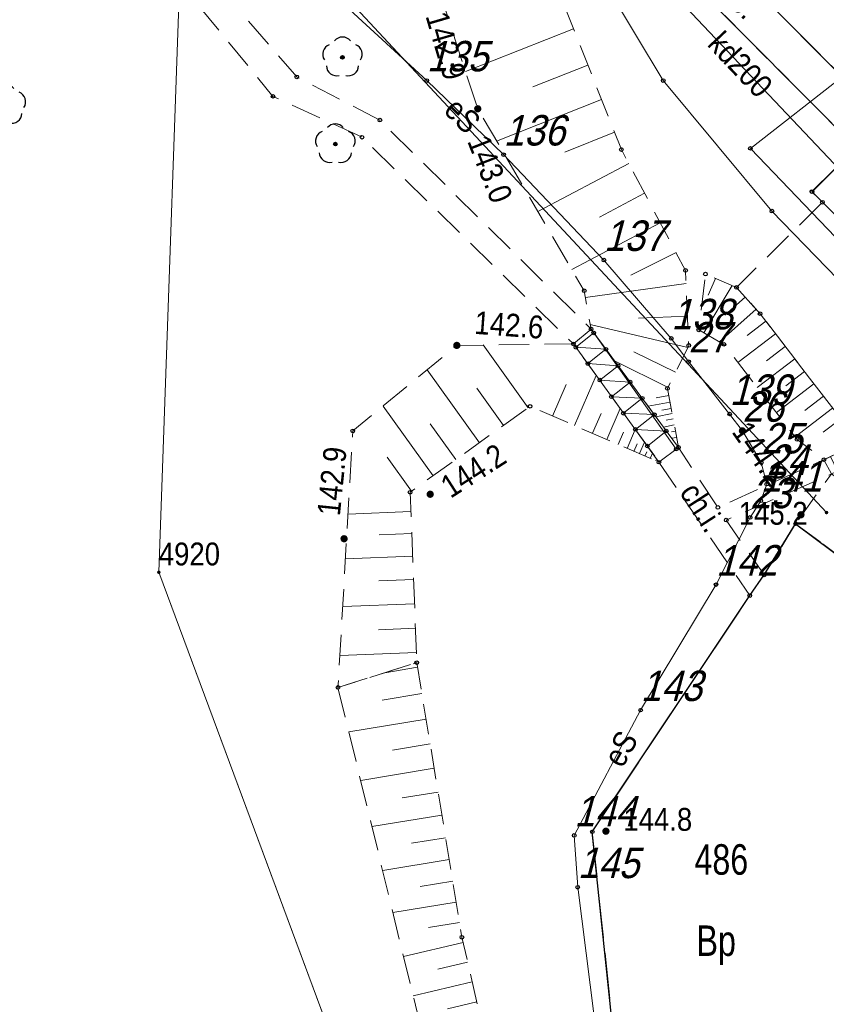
# Model space of a CAD drawing. Header units: metres. Extents: x 5548743 to 5556416, y 5707500 to 5714000.
# Tile 182 of 244: x 5554307 to 5554346, y 5710463 to 5710511. Entities that reach past the tile are written whole.
import ezdxf
from ezdxf.enums import TextEntityAlignment as Align

# ---------------------------------------------------------------- set-up
doc = ezdxf.new("R2010")
doc.units = ezdxf.units.M
for name, pattern in [('1.5_0.75', [2.25, 1.5, -0.75]), ('2.25_0.75', [3, 2.25, -0.75]), ('219-1000', [0])]:
    doc.linetypes.add(name, pattern=pattern)
doc.layers.get('0').update_dxf_attribs({"color": 2, "lineweight": 5})
doc.styles.get("Standard").update_dxf_attribs({"font": 'Working1250', "width": 0.75})

# ---------------------------------------------------------------- blocks, each defined once
blk = doc.blocks.new('203')
at = {"linetype": 'Continuous', "lineweight": 0}
h = blk.add_hatch(color=0, dxfattribs=at)
edge = h.paths.add_edge_path()
edge.add_arc((0, 0), 0.09, 0, 360)
blk = doc.blocks.new('PW01')
at = {"linetype": 'Continuous', "lineweight": 13}
h = blk.add_hatch(color=0, dxfattribs=at)
edge = h.paths.add_edge_path()
edge.add_arc((0, 0), 0.18, 0, 360)
blk = doc.blocks.new('OP021')
at = {"linetype": 'Continuous', "lineweight": 13}
h = blk.add_hatch(color=0, dxfattribs=at)
edge = h.paths.add_edge_path()
edge.add_arc((0, 0), 0.1, 0, 360)
at = {"color": 0, "linetype": 'Continuous', "lineweight": -3}
for centre, start, end in [((0, 0.5), 38.316, 141.684), ((-0.476, 0.154), 110.388, 213.756), ((0.476, 0.154), 326.244, 69.612), ((-0.294, -0.404), 182.272, 285.64), ((0.294, -0.404), 254.36, 357.728), ((0.294, -0.404), 254.36, 357.728)]:
    blk.add_arc(centre, 0.5, start, end, dxfattribs=at)
blk = doc.blocks.new('PIKIETAW1891')
at = {"color": 0}
blk.add_circle((0, 0), 0.09, dxfattribs=at)

msp = doc.modelspace()

# ---------------------------------------------------------------- linework, layer by layer
at = {"layer": '000 Inne (niezydentyfikowane)', "color": 7, "linetype": 'CONTINUOUS', "lineweight": 18, "flags": 128}
for points in [[(5554333.88, 5710510.58), (5554328.56, 5710508.48)], [(5554334.58, 5710508.8), (5554331.87, 5710507.73)], [(5554335.25, 5710507.11), (5554330.09, 5710505.06)], [(5554335.9, 5710505.49), (5554333.44, 5710504.51)], [(5554336.59, 5710503.96), (5554332.12, 5710501.59)], [(5554337.37, 5710502.49), (5554335.16, 5710501.32)], [(5554338.14, 5710501.04), (5554333.79, 5710498.73)], [(5554338.92, 5710499.58), (5554336.69, 5710498.46)], [(5554340.86, 5710498.3), (5554340.5, 5710497.47)], [(5554339.42, 5710498.04), (5554334.46, 5710497.35)], [(5554341.68, 5710497.94), (5554340.29, 5710495.61)], [(5554342.32, 5710497.38), (5554341.33, 5710496.49)], [(5554342.86, 5710496.79), (5554341.06, 5710495.18)], [(5554339.49, 5710496.44), (5554337.07, 5710496.34)], [(5554343.35, 5710496.19), (5554342.42, 5710495.48)], [(5554339.5, 5710494.89), (5554334.7, 5710496.03)], [(5554343.82, 5710495.57), (5554341.97, 5710494.15)], [(5554331.64, 5710491.93), (5554329.43, 5710495.02)], [(5554344.29, 5710494.95), (5554343.37, 5710494.24)], [(5554338.9, 5710493.68), (5554336.85, 5710494.69)], [(5554344.77, 5710494.34), (5554342.92, 5710492.92)], [(5554329.24, 5710490.21), (5554326.67, 5710493.8)], [(5554338.53, 5710492.93), (5554335.9, 5710494.24)], [(5554333.92, 5710491.06), (5554334.99, 5710493.52)], [(5554345.24, 5710493.72), (5554344.32, 5710493.01)], [(5554330.42, 5710491.06), (5554329.11, 5710492.89)], [(5554332.84, 5710491.52), (5554333.51, 5710493.08)], [(5554345.71, 5710493.11), (5554343.86, 5710491.69)], [(5554338.56, 5710492.54), (5554337.94, 5710492.42)], [(5554346.18, 5710492.5), (5554345.26, 5710491.79)], [(5554326.96, 5710488.58), (5554324.5, 5710492.01)], [(5554335.51, 5710490.36), (5554336.17, 5710491.89)], [(5554338.63, 5710492.2), (5554337.55, 5710492)], [(5554338.68, 5710491.9), (5554338.22, 5710491.81)], [(5554346.63, 5710491.91), (5554344.79, 5710490.49)], [(5554334.81, 5710490.67), (5554335.23, 5710491.64)], [(5554338.73, 5710491.64), (5554337.93, 5710491.49)], [(5554338.78, 5710491.39), (5554338.44, 5710491.32)], [(5554347.03, 5710491.39), (5554346.17, 5710490.72)], [(5554328.08, 5710489.38), (5554326.82, 5710491.13)], [(5554336.51, 5710489.93), (5554336.91, 5710490.86)], [(5554338.83, 5710491.08), (5554338.3, 5710490.98)], [(5554336.07, 5710490.12), (5554336.33, 5710490.72)], [(5554338.89, 5710490.78), (5554338.7, 5710490.74)], [(5554338.95, 5710490.47), (5554338.71, 5710490.43)], [(5554336.85, 5710489.78), (5554337.01, 5710490.15)], [(5554337.12, 5710489.67), (5554337.37, 5710490.24)], [(5554325.9, 5710487.82), (5554324.7, 5710489.5)], [(5554337.39, 5710489.55), (5554337.48, 5710489.76)], [(5554337.65, 5710489.43), (5554337.76, 5710489.69)], [(5554337.92, 5710489.32), (5554337.94, 5710489.37)], [(5554325.87, 5710486.82), (5554322.77, 5710486.69)], [(5554325.91, 5710485.74), (5554324.31, 5710485.67)], [(5554325.95, 5710484.62), (5554322.65, 5710484.49)], [(5554326, 5710483.47), (5554324.29, 5710483.4)], [(5554326.05, 5710482.28), (5554322.51, 5710482.14)], [(5554326.09, 5710481.07), (5554324.27, 5710481)], [(5554326.14, 5710479.88), (5554322.37, 5710479.73)], [(5554326.2, 5710479.15), (5554324.58, 5710478.88)], [(5554326.41, 5710477.86), (5554324.46, 5710477.54)], [(5554326.62, 5710476.6), (5554322.81, 5710475.98)], [(5554326.82, 5710475.38), (5554324.96, 5710475.07)], [(5554327.01, 5710474.18), (5554323.4, 5710473.58)], [(5554327.21, 5710473.01), (5554325.44, 5710472.72)], [(5554327.39, 5710471.87), (5554323.95, 5710471.31)], [(5554327.57, 5710470.76), (5554325.9, 5710470.49)], [(5554327.75, 5710469.68), (5554324.48, 5710469.14)], [(5554327.93, 5710468.62), (5554326.33, 5710468.36)], [(5554328.1, 5710467.59), (5554324.98, 5710467.08)], [(5554328.26, 5710466.59), (5554326.74, 5710466.34)], [(5554328.44, 5710465.6), (5554325.51, 5710464.92)], [(5554328.66, 5710464.63), (5554327.2, 5710464.29)], [(5554328.89, 5710463.66), (5554325.98, 5710462.98)], [(5554329.11, 5710462.68), (5554327.67, 5710462.34)]]:
    msp.add_lwpolyline(points, dxfattribs=at)
at = {"layer": '218-kontur użytku gruntowego', "color": 3, "linetype": 'CONTINUOUS', "lineweight": 18, "flags": 128}
for points in [[(5554314.75, 5710520.64), (5554313.46, 5710483.83)], [(5554313.46, 5710483.83), (5554314.75, 5710520.64)], [(5554314.75, 5710520.64), (5554346.33, 5710486.77)], [(5554346.33, 5710486.77), (5554314.75, 5710520.64)], [(5554313.46, 5710483.83), (5554323.05, 5710458.02)], [(5554323.05, 5710458.02), (5554313.46, 5710483.83)]]:
    msp.add_lwpolyline(points, dxfattribs=at)
at = {"layer": '219-działka ewidencyjna', "color": 7, "linetype": '219-1000', "lineweight": 18, "flags": 128}
for points in [[(5554314.75, 5710520.64), (5554313.46, 5710483.83)], [(5554314.75, 5710520.64), (5554346.33, 5710486.77)], [(5554313.46, 5710483.83), (5554332.19, 5710433.4)]]:
    msp.add_lwpolyline(points, dxfattribs=at)
at = {"layer": '312-budynek ewidencyjny', "color": 7, "linetype": 'CONTINUOUS', "lineweight": 35, "flags": 128}
msp.add_lwpolyline([(5554353.45, 5710501.86), (5554336.68, 5710518.7)], dxfattribs=at)
at = {"layer": 'chodnik', "color": 7, "linetype": '1.5_0.75', "lineweight": 18, "flags": 128}
for points in [[(5554349.2, 5710506.12), (5554336.68, 5710518.7), (5554375.37, 5710557.14), (5554374.31, 5710558.18), (5554334.26, 5710518.34), (5554347.79, 5710504.73)], [(5554333.87, 5710495.07), (5554334.74, 5710495.8), (5554324.34, 5710506.09), (5554320.25, 5710508.22), (5554313.28, 5710516.25), (5554312.22, 5710518.76), (5554311.39, 5710529.71), (5554310.32, 5710529.72), (5554311.04, 5710518.53), (5554312.13, 5710515.73), (5554319.08, 5710507.26), (5554323.46, 5710505.25)], [(5554338.08, 5710489.25), (5554342.55, 5710482.68), (5554343.26, 5710483.7), (5554341.39, 5710486.4), (5554346.57, 5710488.67), (5554346.2, 5710489.37), (5554340.98, 5710487.02), (5554339.04, 5710489.98)]]:
    msp.add_lwpolyline(points, close=True, dxfattribs=at)
at = {"layer": 'jezdnia', "color": 7, "linetype": '2.25_0.75', "lineweight": 18, "flags": 128}
msp.add_lwpolyline([(5554349.2, 5710506.12), (5554347.79, 5710504.73), (5554345.62, 5710502.56), (5554346.13, 5710502.05), (5554355.97, 5710492.22), (5554356.42, 5710491.77), (5554357.25, 5710490.94), (5554357.4, 5710490.79), (5554370.91, 5710477.32), (5554371.36, 5710476.91), (5554371.82, 5710476.4), (5554372.76, 5710474.83), (5554373.11, 5710473.91), (5554373.2, 5710473.08), (5554373.16, 5710472.16), (5554372.84, 5710471.07), (5554380.83, 5710483.08), (5554379.04, 5710481.37), (5554377.53, 5710480.89), (5554376.56, 5710481.41), (5554376.24, 5710482.57), (5554376.67, 5710483.77), (5554377.63, 5710485.24), (5554385.64, 5710493.3), (5554395.08, 5710502.7), (5554403.72, 5710511.31), (5554405.02, 5710513.02), (5554405.93, 5710515.08), (5554406.37, 5710517.06), (5554406.48, 5710518.65), (5554406.24, 5710520.89), (5554405.58, 5710522.95), (5554404.65, 5710524.61), (5554403.44, 5710526.16), (5554392.39, 5710538.04), (5554372.75, 5710518.44), (5554376.17, 5710514.97), (5554392.24, 5710522.41), (5554393.4, 5710523.56), (5554394.6, 5710524.09), (5554396.56, 5710524.32), (5554398.18, 5710523.91), (5554399.68, 5710522.85), (5554400.57, 5710521.71), (5554401.15, 5710519.68), (5554400.75, 5710517.28), (5554399.29, 5710515.34), (5554392.24, 5710522.41), (5554376.17, 5710514.97), (5554372.41, 5710511.24), (5554366.42, 5710496.69), (5554373.52, 5710489.64), (5554373.15, 5710489.18), (5554371.8, 5710488.35), (5554370.28, 5710488.03), (5554368.28, 5710488.18), (5554366.06, 5710489.38), (5554365.07, 5710490.8), (5554364.6, 5710492.63), (5554364.77, 5710494.14), (5554365.27, 5710495.3), (5554365.72, 5710495.96), (5554366.42, 5710496.69), (5554372.41, 5710511.24), (5554368.95, 5710514.67), (5554354.7, 5710500.51), (5554353.45, 5710501.86)], close=True, dxfattribs=at)
at = {"layer": 'krawężnik', "color": 7, "linetype": 'CONTINUOUS', "lineweight": 25, "flags": 128}
for points in [[(5554355.97, 5710492.22), (5554346.13, 5710502.05), (5554345.61, 5710502.57), (5554347.79, 5710504.73), (5554334.26, 5710518.34)], [(5554358.07, 5710444.52), (5554356.02, 5710445.86), (5554354.33, 5710443.98), (5554336.77, 5710452.25), (5554334.8, 5710471.05), (5554342.55, 5710482.68), (5554343.26, 5710483.7), (5554344.81, 5710486.22)], [(5554344.81, 5710486.22), (5554350.16, 5710482.23)]]:
    msp.add_lwpolyline(points, dxfattribs=at)
at = {"layer": 'obszar utwardzony', "color": 7, "linetype": '2.25_0.75', "lineweight": 18, "flags": 128}
msp.add_lwpolyline([(5554334.8, 5710471.05), (5554336.77, 5710452.25), (5554354.33, 5710443.98), (5554356.02, 5710445.86), (5554358.07, 5710444.52), (5554368.01, 5710463.75), (5554367.38, 5710463.28), (5554366.28, 5710463.02), (5554365.86, 5710463.27), (5554365.66, 5710463.64), (5554365.46, 5710465.55), (5554365.27, 5710466.46), (5554363.65, 5710471.86), (5554363.3, 5710472.13), (5554361.44, 5710473.56), (5554350.16, 5710482.23), (5554344.81, 5710486.22), (5554343.26, 5710483.7), (5554342.55, 5710482.68)], close=True, dxfattribs=at)
at = {"layer": 'przewód elektroenergetyczny podziemny', "color": 1, "linetype": 'CONTINUOUS', "lineweight": 18, "flags": 128}
for points in [[(5554401.61, 5710464.97), (5554398.16, 5710461.62), (5554395.84, 5710462.24), (5554388.85, 5710465.61), (5554373.31, 5710471.84), (5554351.19, 5710493.83), (5554343.64, 5710501.61), (5554338.29, 5710508.04), (5554335.57, 5710512.59), (5554330.49, 5710529.85), (5554332.38, 5710551.83), (5554334.94, 5710565.18)], [(5554322.66, 5710511.7), (5554326.65, 5710508.04), (5554330.43, 5710504.39), (5554335.37, 5710499.2), (5554338.69, 5710495.34), (5554339.54, 5710494.2), (5554341.56, 5710491.62), (5554342.19, 5710490.79), (5554343.12, 5710489.23), (5554343.39, 5710488.17), (5554343.09, 5710487.35), (5554342.57, 5710486.53), (5554340.89, 5710483.22), (5554337.18, 5710477.04), (5554333.91, 5710470.87), (5554334.08, 5710468.32), (5554335.1, 5710460.27)]]:
    msp.add_lwpolyline(points, dxfattribs=at)
at = {"layer": 'przewód gazowy', "color": 40, "linetype": 'CONTINUOUS', "lineweight": 18, "flags": 128}
msp.add_lwpolyline([(5554347.17, 5710508.27), (5554342.58, 5710504.7), (5554379.76, 5710465.92)], dxfattribs=at)
at = {"layer": 'przewód kanalizacyjny', "color": 34, "linetype": 'CONTINUOUS', "lineweight": 18, "flags": 128}
msp.add_lwpolyline([(5554352.82, 5710497.48), (5554332.69, 5710518.76)], dxfattribs=at)
at = {"layer": 'schody w ciągu komunikacyjnym', "color": 7, "linetype": 'CONTINUOUS', "lineweight": 18, "flags": 128}
for points in [[(5554337.51, 5710490.04), (5554338.44, 5710490.78), (5554336.92, 5710490.86), (5554337.86, 5710491.59), (5554336.33, 5710491.66), (5554337.26, 5710492.4), (5554335.74, 5710492.47), (5554336.66, 5710493.19), (5554335.17, 5710493.29), (5554336.07, 5710494), (5554334.58, 5710494.1), (5554335.47, 5710494.81), (5554333.99, 5710494.91), (5554334.87, 5710495.61), (5554338.93, 5710489.89), (5554339.04, 5710489.98), (5554339.04, 5710489.98), (5554338.08, 5710489.25), (5554338.08, 5710489.25), (5554333.87, 5710495.07), (5554333.87, 5710495.07), (5554334.74, 5710495.8), (5554334.74, 5710495.8), (5554339.04, 5710489.98)], [(5554346.53, 5710489.53), (5554346.87, 5710488.8), (5554346.85, 5710489.68), (5554347.18, 5710488.94), (5554347.19, 5710489.83), (5554347.49, 5710489.08), (5554347.52, 5710489.99), (5554347.79, 5710489.22), (5554347.84, 5710490.15), (5554348.09, 5710489.36), (5554348.17, 5710490.3), (5554348.4, 5710489.5), (5554348.51, 5710490.45), (5554348.7, 5710489.64), (5554348.83, 5710490.61), (5554349.01, 5710489.77), (5554349.32, 5710489.91), (5554349.16, 5710490.77), (5554349.16, 5710490.77), (5554346.2, 5710489.37), (5554346.2, 5710489.37), (5554346.57, 5710488.67), (5554346.57, 5710488.67), (5554349.32, 5710489.91)]]:
    msp.add_lwpolyline(points, dxfattribs=at)
at = {"layer": 'skarpa nieumocniona', "color": 7, "linetype": '1.5_0.75', "lineweight": 18, "flags": 128}
for points in [[(5554334.74, 5710495.8), (5554339.04, 5710489.98), (5554338.5, 5710492.88), (5554339.55, 5710495), (5554339.39, 5710498.69), (5554336.23, 5710504.64), (5554331.44, 5710516.75), (5554326.81, 5710535.36), (5554330.13, 5710538.13), (5554330.55, 5710545.42), (5554327.72, 5710550.57), (5554327.57, 5710554.46), (5554322.12, 5710563.05), (5554326.12, 5710543.82), (5554321.55, 5710534.48), (5554323.37, 5710524.34), (5554329.16, 5710506.65), (5554334.4, 5710497.69)], [(5554334.74, 5710495.8), (5554339.04, 5710489.98), (5554338.5, 5710492.88), (5554339.55, 5710495), (5554339.39, 5710498.69), (5554336.23, 5710504.64), (5554331.44, 5710516.75), (5554326.81, 5710535.36), (5554330.13, 5710538.13), (5554330.55, 5710545.42), (5554327.72, 5710550.57), (5554327.57, 5710554.46), (5554322.12, 5710563.05), (5554326.12, 5710543.82), (5554321.55, 5710534.48), (5554323.37, 5710524.34), (5554329.16, 5710506.65), (5554334.4, 5710497.69)], [(5554340.04, 5710495.76), (5554341.28, 5710495.05), (5554344.88, 5710490.37), (5554346.2, 5710489.37), (5554349.16, 5710490.77), (5554347.21, 5710491.16), (5554343.06, 5710496.56), (5554341.9, 5710497.85), (5554340.37, 5710498.51)], [(5554340.04, 5710495.76), (5554341.28, 5710495.05), (5554344.88, 5710490.37), (5554346.2, 5710489.37), (5554349.16, 5710490.77), (5554347.21, 5710491.16), (5554343.06, 5710496.56), (5554341.9, 5710497.85), (5554340.37, 5710498.51)], [(5554322.28, 5710478.16), (5554326.16, 5710479.38), (5554325.83, 5710487.77), (5554331.74, 5710492), (5554338.08, 5710489.25), (5554333.87, 5710495.07), (5554328.13, 5710495), (5554323.01, 5710490.79)], [(5554322.28, 5710478.16), (5554326.16, 5710479.38), (5554325.83, 5710487.77), (5554331.74, 5710492), (5554338.08, 5710489.25), (5554333.87, 5710495.07), (5554328.13, 5710495), (5554323.01, 5710490.79)], [(5554322.28, 5710478.16), (5554326.37, 5710461.38), (5554325.37, 5710460.32), (5554328.57, 5710451.11), (5554339.28, 5710440.77), (5554347.42, 5710439.05), (5554350.31, 5710438.91), (5554341.01, 5710420.02), (5554335.34, 5710405.83), (5554320.23, 5710366.98), (5554311.76, 5710348.16), (5554306.12, 5710338.85), (5554303.72, 5710325.86), (5554292.8, 5710305.73), (5554286.61, 5710297.11), (5554282.74, 5710290.15), (5554278.09, 5710283.42), (5554282.35, 5710287.74), (5554287.34, 5710293.35), (5554290.68, 5710297.86), (5554299.27, 5710315.02), (5554304.86, 5710326.21), (5554308.83, 5710337.43), (5554311.58, 5710341.8), (5554314.28, 5710347.18), (5554343.19, 5710418.72), (5554353.73, 5710442.02), (5554347.01, 5710441.77), (5554340.63, 5710443.19), (5554336.13, 5710448.83), (5554329.7, 5710453.13), (5554328.36, 5710458.45), (5554330.07, 5710458.54), (5554328.38, 5710465.86), (5554326.16, 5710479.38)], [(5554322.28, 5710478.16), (5554326.37, 5710461.38), (5554325.37, 5710460.32), (5554328.57, 5710451.11), (5554339.28, 5710440.77), (5554347.42, 5710439.05), (5554350.31, 5710438.91), (5554341.01, 5710420.02), (5554335.34, 5710405.83), (5554320.23, 5710366.98), (5554311.76, 5710348.16), (5554306.12, 5710338.85), (5554303.72, 5710325.86), (5554292.8, 5710305.73), (5554286.61, 5710297.11), (5554282.74, 5710290.15), (5554278.09, 5710283.42), (5554282.35, 5710287.74), (5554287.34, 5710293.35), (5554290.68, 5710297.86), (5554299.27, 5710315.02), (5554304.86, 5710326.21), (5554308.83, 5710337.43), (5554311.58, 5710341.8), (5554314.28, 5710347.18), (5554343.19, 5710418.72), (5554353.73, 5710442.02), (5554347.01, 5710441.77), (5554340.63, 5710443.19), (5554336.13, 5710448.83), (5554329.7, 5710453.13), (5554328.36, 5710458.45), (5554330.07, 5710458.54), (5554328.38, 5710465.86), (5554326.16, 5710479.38)]]:
    msp.add_lwpolyline(points, close=True, dxfattribs=at)
at = {"layer": 'trawnik', "color": 7, "linetype": '1.5_0.75', "lineweight": 18, "flags": 128}
for points in [[(5554341.9, 5710497.85), (5554343.06, 5710496.56), (5554347.21, 5710491.16), (5554349.16, 5710490.77), (5554355.97, 5710492.22), (5554346.13, 5710502.05)], [(5554344.81, 5710486.22), (5554350.16, 5710482.23), (5554352.2, 5710484.45), (5554346.57, 5710488.67)]]:
    msp.add_lwpolyline(points, close=True, dxfattribs=at)

# ---------------------------------------------------------------- block references
at = {"layer": '203-punkt graniczny', "color": 7, "linetype": 'CONTINUOUS', "lineweight": 18}
for p in [(5554346.33, 5710486.77), (5554313.46, 5710483.83)]:
    msp.add_blockref('203', p, dxfattribs=at)
at = {"layer": 'drzewo liściaste', "color": 94, "linetype": 'CONTINUOUS', "lineweight": 18}
for p in [(5554322.5, 5710509.18), (5554305.93, 5710506.84), (5554322.15, 5710504.91)]:
    msp.add_blockref('OP021', p, dxfattribs=at)
at = {"layer": 'pikieta naturalna', "color": 7, "linetype": 'CONTINUOUS', "lineweight": 13}
for p in [(5554329.16, 5710506.65), (5554328.13, 5710495), (5554326.82, 5710487.67), (5554345.07, 5710486.66), (5554322.58, 5710485.48), (5554335.47, 5710471.08)]:
    msp.add_blockref('PW01', p, dxfattribs=at)
at = {"layer": 'Punkt roboczy BDOT GESUT K1', "color": 6, "linetype": 'CONTINUOUS', "lineweight": 18}
for p in [(5554322.5, 5710509.18), (5554320.25, 5710508.22), (5554326.65, 5710508.04), (5554338.29, 5710508.04), (5554319.08, 5710507.26), (5554329.16, 5710506.65), (5554329.16, 5710506.65), (5554324.34, 5710506.09), (5554322.15, 5710504.91), (5554323.46, 5710505.25), (5554330.43, 5710504.39), (5554336.23, 5710504.64), (5554342.58, 5710504.7), (5554345.61, 5710502.57), (5554345.62, 5710502.56), (5554346.13, 5710502.05), (5554346.13, 5710502.05), (5554346.13, 5710502.05), (5554343.64, 5710501.61), (5554335.37, 5710499.2), (5554339.39, 5710498.69), (5554340.37, 5710498.51), (5554334.4, 5710497.69), (5554341.9, 5710497.85), (5554341.9, 5710497.85), (5554343.06, 5710496.56), (5554343.06, 5710496.56), (5554334.74, 5710495.8), (5554334.74, 5710495.8), (5554334.74, 5710495.8), (5554334.87, 5710495.61), (5554340.04, 5710495.76), (5554338.69, 5710495.34), (5554328.13, 5710495), (5554328.13, 5710495), (5554333.87, 5710495.07), (5554333.87, 5710495.07), (5554333.87, 5710495.07), (5554333.99, 5710494.91), (5554335.47, 5710494.81), (5554339.55, 5710495), (5554341.28, 5710495.05), (5554339.54, 5710494.2), (5554334.58, 5710494.1), (5554336.07, 5710494), (5554335.17, 5710493.29), (5554336.66, 5710493.19), (5554338.5, 5710492.88), (5554335.74, 5710492.47), (5554337.26, 5710492.4), (5554331.74, 5710492), (5554336.33, 5710491.66), (5554337.86, 5710491.59), (5554341.56, 5710491.62), (5554323.01, 5710490.79), (5554336.92, 5710490.86), (5554338.44, 5710490.78), (5554342.19, 5710490.79), (5554342.19, 5710490.79), (5554344.88, 5710490.37), (5554337.51, 5710490.04), (5554338.93, 5710489.89), (5554339.04, 5710489.98), (5554339.04, 5710489.98), (5554339.04, 5710489.98), (5554346.2, 5710489.37), (5554346.2, 5710489.37), (5554346.2, 5710489.37), (5554346.2, 5710489.37), (5554338.08, 5710489.25), (5554338.08, 5710489.25), (5554338.08, 5710489.25), (5554343.12, 5710489.23), (5554343.39, 5710488.17), (5554325.83, 5710487.77), (5554326.82, 5710487.67), (5554340.98, 5710487.02), (5554343.09, 5710487.35), (5554341.39, 5710486.4), (5554342.57, 5710486.53), (5554345.07, 5710486.66), (5554344.81, 5710486.22), (5554344.81, 5710486.22), (5554344.81, 5710486.22), (5554344.81, 5710486.22), (5554322.58, 5710485.48), (5554343.26, 5710483.7), (5554343.26, 5710483.7), (5554343.26, 5710483.7), (5554340.89, 5710483.22), (5554342.55, 5710482.68), (5554342.55, 5710482.68), (5554342.55, 5710482.68), (5554326.16, 5710479.38), (5554326.16, 5710479.38), (5554322.28, 5710478.16), (5554322.28, 5710478.16), (5554337.18, 5710477.04), (5554334.8, 5710471.05), (5554334.8, 5710471.05), (5554335.47, 5710471.08), (5554333.91, 5710470.87), (5554334.08, 5710468.32), (5554328.38, 5710465.86)]:
    msp.add_blockref('PIKIETAW1891', p, dxfattribs=at)
at = {"layer": 'rzedna', "color": 1, "linetype": 'CONTINUOUS', "lineweight": 18}
msp.add_blockref('PW01', (5554342.19, 5710490.79), dxfattribs=at)

# ---------------------------------------------------------------- texts
at = {"layer": '203-punkt graniczny-Atr103', "color": 7, "width": 0.9}
msp.add_text('4920', height=1.125, dxfattribs=at).set_placement((5554313.46, 5710483.83), align=Align.BOTTOM_LEFT)
msp.add_text('4920', height=1.125, dxfattribs=at).set_placement((5554313.46, 5710483.83), align=Align.BOTTOM_LEFT)
at = {"layer": '210-oznaczenie konturu użytku gruntowego', "color": 3, "linetype": 'CONTINUOUS', "lineweight": 18, "width": 0.79}
msp.add_text('Bp', height=1.5, dxfattribs=at).set_placement((5554339.93, 5710464.94))
at = {"layer": '211-numer działki ewidencyjnej', "color": 7, "linetype": 'CONTINUOUS', "lineweight": 18, "width": 0.79}
msp.add_text('486', height=1.5, dxfattribs=at).set_placement((5554339.83, 5710468.94))
at = {"layer": 'chodnik-Atr17', "color": 7, "width": 0.9}
msp.add_text('ch.kb.', height=1.125, rotation=314.829, dxfattribs=at).set_placement((5554341.44, 5710512.64), align=Align.MIDDLE_CENTER)
msp.add_text('ch.i.', height=1.125, rotation=302.93, dxfattribs=at).set_placement((5554339.06, 5710487.76))
at = {"layer": 'pikieta naturalna-Atr2', "color": 7, "width": 0.9}
for s, rotation, p in [('142.9', 286.313, (5554326.58, 5710511.22)), ('143.0', 291.309, (5554328.63, 5710505.06)), ('142.6', 355.823, (5554328.97, 5710495.57)), ('142.9', 84.225, (5554322.37, 5710486.57)), ('144.2', 32.79, (5554327.82, 5710487.44))]:
    msp.add_text(s, height=1.125, rotation=rotation, dxfattribs=at).set_placement(p)
for s, p in [('145.2', (5554342.01, 5710486.17)), ('144.8', (5554336.33, 5710471.1))]:
    msp.add_text(s, height=1.125, dxfattribs=at).set_placement(p)
at = {"layer": 'przewód elektroenergetyczny podziemny-Atr1', "color": 1, "width": 0.9}
for rotation, p in [(314.691, (5554327.83, 5710506.91)), (60.754, (5554335.79, 5710474.42))]:
    msp.add_text('eS', height=1.125, rotation=rotation, dxfattribs=at).set_placement(p, align=Align.MIDDLE_LEFT)
at = {"layer": 'przewód kanalizacyjny-Atr1', "color": 34, "width": 0.9}
msp.add_text('kd200', height=1.125, rotation=313.408, dxfattribs=at).set_placement((5554342.09, 5710508.83), align=Align.MIDDLE_CENTER)
at = {"layer": 'Punkt roboczy BDOT GESUT K1-Atr103', "color": 6, "oblique": 15, "width": 0.9}
for s, p in [('135', (5554326.65, 5710508.04)), ('136', (5554330.43, 5710504.39)), ('137', (5554335.37, 5710499.2)), ('138', (5554338.69, 5710495.34)), ('27', (5554339.54, 5710494.2)), ('139', (5554341.56, 5710491.62)), ('26', (5554342.19, 5710490.79)), ('26', (5554342.19, 5710490.79)), ('25', (5554343.12, 5710489.23)), ('24', (5554343.39, 5710488.17)), ('141', (5554343.09, 5710487.35)), ('23', (5554342.57, 5710486.53)), ('142', (5554340.89, 5710483.22)), ('143', (5554337.18, 5710477.04)), ('144', (5554333.91, 5710470.87)), ('145', (5554334.08, 5710468.32))]:
    msp.add_text(s, height=1.5, dxfattribs=at).set_placement(p, align=Align.BOTTOM_LEFT)
at = {"layer": 'rzedna-Atr2', "color": 1, "width": 0.9}
msp.add_text('144.2', height=1.125, rotation=304.992, dxfattribs=at).set_placement((5554341.63, 5710490.74))

doc.saveas('drawing.dxf')
